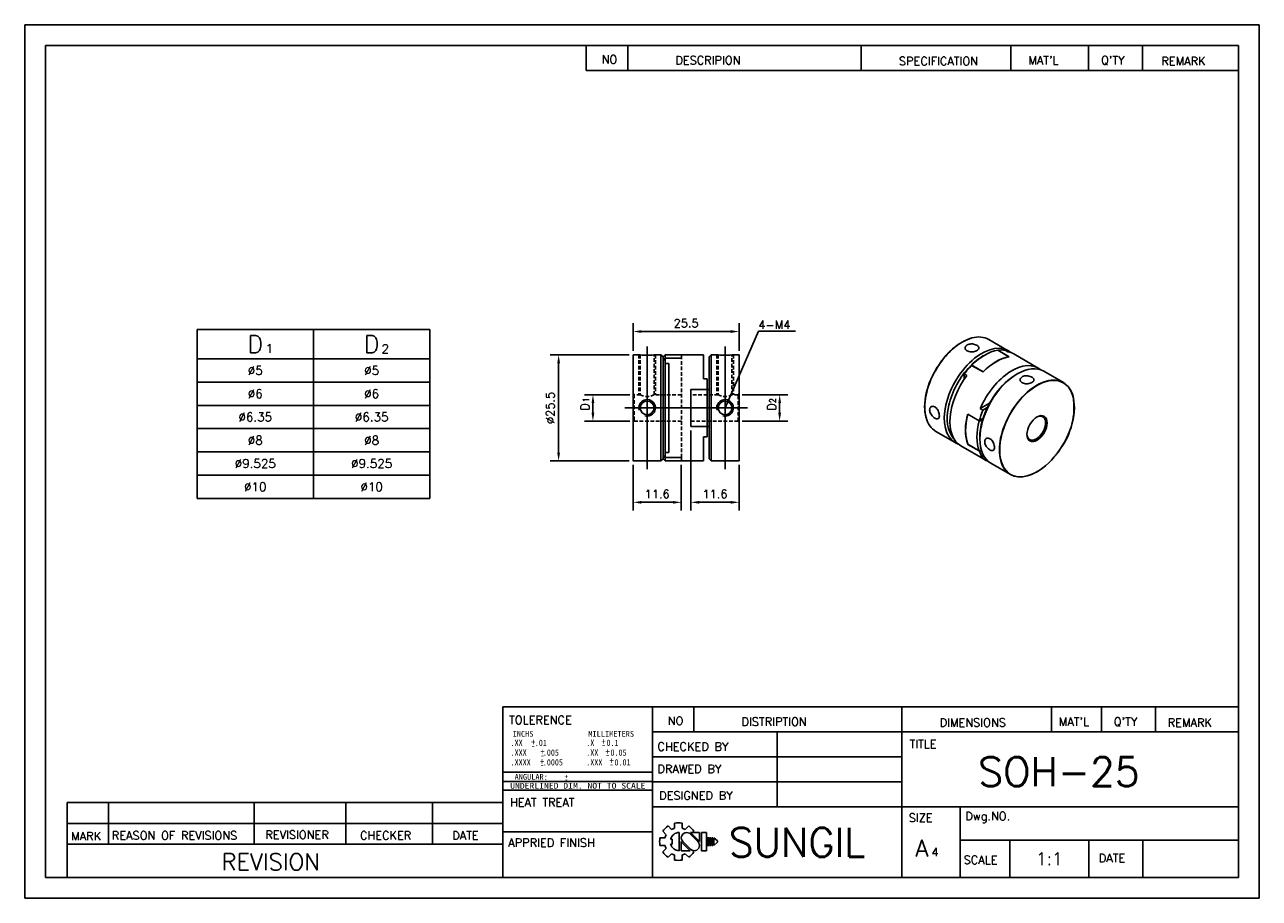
# Model space of a CAD drawing. Extents: x 10 to 307, y 10 to 220.
import ezdxf
from ezdxf.enums import TextEntityAlignment as Align

# ---------------------------------------------------------------- set-up
doc = ezdxf.new("R2010")
doc.units = 0
doc.header["$LTSCALE"] = 7
doc.header["$MEASUREMENT"] = 0
for name, pattern in [('CENTER', [27, 20, -2, 3, -2]), ('DASHED', [0.75, 0.5, -0.25]), ('HIDDEN2', [0.1875, 0.125, -0.0625])]:
    doc.linetypes.add(name, pattern=pattern)
doc.layers.get('0').update_dxf_attribs({"linetype": 'CONTINUOUS'})
doc.layers.get('Defpoints').update_dxf_attribs({"linetype": 'CONTINUOUS'})
for name, color, linetype in [('BM', 2, 'CONTINUOUS'), ('CT', 1, 'CENTER'), ('DIM', 4, 'CONTINUOUS'), ('HD', 4, 'DASHED')]:
    doc.layers.add(name, color=color, linetype=linetype)
doc.styles.add('MONOTXT', font='DotumChe.ttf')
doc.styles.get("Standard").update_dxf_attribs({"font": 'romans.shx', "bigfont": 'whgtxt.shx'})
doc.dimstyles.new('LIM', dxfattribs={"dimtxt": 2, "dimasz": 2, "dimexe": 2, "dimexo": 1, "dimgap": 1, "dimtad": 1, "dimdec": 3, "dimzin": 9, "dimdsep": 46, "dimtxsty": 'Standard', "dimcen": 2, "dimclrd": 1, "dimclre": 1, "dimadec": 0, "dimazin": 0, "dimtfac": 1, "dimtdec": 3, "dimtmove": 0, "dimatfit": 3, "dimfxl": 0, "dimtolj": 1, "dimtzin": 0, "dimarcsym": 0})

# ---------------------------------------------------------------- blocks, each defined once
blk = doc.blocks.new('*D4')
at = {"layer": 'Defpoints', "color": 0}
for p in [(181.86, 146.24), (156.36, 140.58), (181.86, 140.58)]:
    blk.add_point(p, dxfattribs=at)
at = {"layer": 'DIM', "color": 1, "lineweight": -2}
for p, q in [((156.36, 141.58), (156.36, 148.24)), ((158.36, 146.24), (179.86, 146.24)), ((181.86, 141.58), (181.86, 148.24))]:
    blk.add_line(p, q, dxfattribs=at)
at = {"layer": 'DIM', "color": 1}
for points in [[(158.36, 146.58), (158.36, 145.91), (156.36, 146.24)], [(179.86, 146.58), (179.86, 145.91), (181.86, 146.24)]]:
    blk.add_solid(points, dxfattribs=at)
at = {"layer": 'DIM', "color": 0, "insert": (169.11, 148.24), "char_height": 2, "attachment_point": 5}
blk.add_mtext('\\A1;25.5', dxfattribs=at)
blk = doc.blocks.new('*D5')
at = {"layer": 'Defpoints', "color": 0}
for p in [(156.36, 115.18), (167.96, 115.18), (167.96, 105.19)]:
    blk.add_point(p, dxfattribs=at)
at = {"layer": 'DIM', "color": 1, "lineweight": -2}
for p, q in [((156.36, 114.18), (156.36, 103.19)), ((167.96, 114.18), (167.96, 103.19)), ((158.36, 105.19), (165.96, 105.19))]:
    blk.add_line(p, q, dxfattribs=at)
at = {"layer": 'DIM', "color": 1}
for points in [[(158.36, 105.52), (158.36, 104.85), (156.36, 105.19)], [(165.96, 105.52), (165.96, 104.85), (167.96, 105.19)]]:
    blk.add_solid(points, dxfattribs=at)
at = {"layer": 'DIM', "color": 0, "insert": (162.16, 107.19), "char_height": 2, "attachment_point": 5}
blk.add_mtext('\\A1;11.6', dxfattribs=at)
blk = doc.blocks.new('*D6')
at = {"layer": 'Defpoints', "color": 0}
for p in [(170.26, 123.48), (181.86, 115.18), (181.86, 105.19)]:
    blk.add_point(p, dxfattribs=at)
at = {"layer": 'DIM', "color": 1, "lineweight": -2}
for p, q in [((170.26, 122.48), (170.26, 103.19)), ((181.86, 114.18), (181.86, 103.19)), ((172.26, 105.19), (179.86, 105.19))]:
    blk.add_line(p, q, dxfattribs=at)
at = {"layer": 'DIM', "color": 1}
for points in [[(172.26, 105.52), (172.26, 104.85), (170.26, 105.19)], [(179.86, 105.52), (179.86, 104.85), (181.86, 105.19)]]:
    blk.add_solid(points, dxfattribs=at)
at = {"layer": 'DIM', "color": 0, "insert": (176.06, 107.19), "char_height": 2, "attachment_point": 5}
blk.add_mtext('\\A1;11.6', dxfattribs=at)
blk = doc.blocks.new('*D7')
at = {"layer": 'Defpoints', "color": 0}
for p in [(138.44, 140.63), (156.41, 140.63), (156.41, 115.13)]:
    blk.add_point(p, dxfattribs=at)
at = {"layer": 'DIM', "color": 1, "lineweight": -2}
for p, q in [((155.41, 140.63), (136.44, 140.63)), ((138.44, 117.13), (138.44, 138.63)), ((155.41, 115.13), (136.44, 115.13))]:
    blk.add_line(p, q, dxfattribs=at)
at = {"layer": 'DIM', "color": 1}
for points in [[(138.11, 138.63), (138.78, 138.63), (138.44, 140.63)], [(138.11, 117.13), (138.78, 117.13), (138.44, 115.13)]]:
    blk.add_solid(points, dxfattribs=at)
at = {"layer": 'DIM', "color": 0, "insert": (136.44, 127.88), "char_height": 2, "attachment_point": 5, "rotation": 90}
blk.add_mtext('\\A1;%%c25.5', dxfattribs=at)

msp = doc.modelspace()

# ---------------------------------------------------------------- linework, layer by layer
for p, q in [((307, 220), (10, 220)), ((10, 220), (10, 10)), ((307, 10), (307, 220)), ((302, 215), (15, 215)), ((15, 215), (15, 15)), ((145.0907, 215), (145.0907, 209)), ((155.0907, 215), (155.0907, 209)), ((211.2097, 215), (211.2097, 209)), ((247.2097, 215), (247.2097, 209)), ((265.9405, 215), (265.9405, 209)), ((278.9405, 215), (278.9405, 209)), ((302, 15), (302, 215)), ((145.0907, 209), (302, 209)), ((51.4716, 146.6933), (107.4716, 146.6933)), ((51.4716, 146.6933), (51.4716, 106.0933)), ((107.4716, 146.6933), (107.4716, 106.0933)), ((51.4716, 106.0933), (107.4716, 106.0933)), ((125, 15), (125, 56)), ((125, 56), (302, 56)), ((161, 56), (161, 15)), ((171, 56), (171, 50)), ((221, 56), (221, 15)), ((257, 56), (257, 50)), ((269, 56), (269, 50)), ((282, 56), (282, 50)), ((161, 50), (302, 50)), ((191, 50), (191, 32)), ((161, 44), (221, 44)), ((125, 36), (161, 36)), ((161, 38), (221, 38)), ((20.1963, 15), (20.1963, 33)), ((20.1963, 33), (125, 33)), ((30.1963, 33), (30.1963, 23)), ((65.2416, 33), (65.2416, 23)), ((87.2739, 33), (87.2739, 23)), ((108.0991, 33), (108.0991, 23)), ((161, 32), (302, 32)), ((235, 32), (235, 15)), ((20.1963, 28), (125, 28)), ((125, 26), (161, 26)), ((235, 24), (302, 24)), ((247, 24), (247, 15)), ((265.9684, 24), (265.9684, 15)), ((279.008, 24), (279.008, 15)), ((20.1963, 23), (125, 23)), ((15, 15), (302, 15)), ((10, 10), (307, 10))]:
    msp.add_line(p, q)
at = {"color": 4}
for p, q in [((79.4716, 146.6933), (79.4716, 106.0933)), ((51.4716, 139.6933), (107.4716, 139.6933))]:
    msp.add_line(p, q, dxfattribs=at)
at = {"color": 1}
for p, q in [((51.4716, 134.0933), (107.4716, 134.0933)), ((51.4716, 128.4933), (107.4716, 128.4933)), ((51.4716, 122.8933), (107.4716, 122.8933)), ((51.4716, 117.2933), (107.4716, 117.2933)), ((51.4716, 111.6933), (107.4716, 111.6933))]:
    msp.add_line(p, q, dxfattribs=at)
at = {"color": 0}
for p, q in [((125, 40.2855), (161, 40.2855)), ((125, 38.0531), (161, 38.0531))]:
    msp.add_line(p, q, dxfattribs=at)
at = {"layer": 'BM', "linetype": 'Continuous'}
for p, q in [((246.6056, 141.6192), (241.9034, 144.334)), ((156.3628, 140.5848), (156.3628, 115.1848)), ((158.0881, 140.6348), (156.4128, 140.6348)), ((163.0628, 140.6348), (161.3825, 140.6348)), ((163.5628, 140.1348), (163.0628, 140.6348)), ((163.0628, 115.1348), (163.0628, 140.6348)), ((164.0628, 140.6348), (163.5628, 140.1348)), ((163.5628, 139.2979), (163.5628, 140.1348)), ((164.0302, 139.7982), (163.5628, 139.2979)), ((167.9128, 140.6348), (164.0628, 140.6348)), ((164.0628, 139.8451), (164.0628, 140.6348)), ((164.0628, 139.833), (167.9628, 139.833)), ((164.0628, 139.833), (164.0628, 138.574)), ((173.2628, 140.6348), (167.9628, 140.6348)), ((167.9628, 140.6348), (167.9628, 139.833)), ((173.2628, 134.8348), (173.2628, 140.6348)), ((175.1628, 140.6348), (174.6628, 140.1348)), ((174.6628, 140.1348), (174.6628, 132.3348)), ((176.8431, 140.6348), (175.1628, 140.6348)), ((175.1628, 115.1348), (175.1628, 140.6348)), ((181.8128, 140.6348), (180.1375, 140.6348)), ((181.8628, 115.1848), (181.8628, 140.5848)), ((240.9377, 140.5794), (240.5842, 140.3753)), ((246.7836, 140.1663), (244.0613, 141.7381)), ((246.7964, 140.1642), (244.0705, 141.738)), ((244.0844, 141.7415), (246.8421, 140.1493)), ((244.0844, 141.7415), (244.0844, 141.73)), ((245.8521, 141.7342), (246.4885, 141.3667)), ((253.8181, 137.4551), (247.9491, 140.8435)), ((163.5628, 139.2979), (163.5628, 116.4716)), ((164.0628, 138.574), (164.0628, 117.1955)), ((164.0628, 138.574), (164.9628, 138.574)), ((164.9628, 138.574), (164.9628, 117.1955)), ((237.7681, 138.093), (237.4376, 137.8753)), ((237.4376, 137.742), (237.4376, 137.8753)), ((237.7732, 138.09), (237.7681, 138.093)), ((237.7911, 138.1081), (240.5488, 136.5159)), ((237.8142, 138.1313), (240.5366, 136.5596)), ((259.8639, 133.9645), (255.1616, 136.6794)), ((174.1628, 134.8348), (173.2628, 134.8348)), ((174.1628, 132.3348), (174.1628, 134.8348)), ((236.0234, 136.0595), (236.0234, 134.8002)), ((236.0234, 136.0595), (236.6597, 135.6921)), ((248.7866, 136.0479), (248.4331, 135.8438)), ((170.2628, 123.4348), (170.2628, 132.3348)), ((174.1628, 132.3348), (170.2628, 132.3348)), ((174.1628, 132.3348), (174.1954, 132.3348)), ((174.1628, 123.4674), (174.1628, 132.3021)), ((174.1954, 132.3348), (174.6628, 132.3348)), ((174.6628, 123.4348), (174.6628, 132.3348)), ((239.8847, 127.724), (242.0951, 129.0002)), ((240.5211, 127.3566), (239.8847, 127.724)), ((240.5211, 127.3566), (241.557, 127.9547)), ((239.6309, 124.8014), (236.8731, 126.3935)), ((239.6223, 124.7697), (236.8999, 126.3415)), ((240.5097, 125.3088), (239.6309, 124.8014)), ((239.6554, 124.8156), (239.6785, 124.8023)), ((239.6785, 124.8023), (240.3628, 124.8157)), ((174.1628, 123.4348), (170.2628, 123.4348)), ((174.1954, 123.4348), (174.1628, 123.4348)), ((174.1628, 120.9348), (174.1628, 123.4348)), ((174.6628, 123.4348), (174.1954, 123.4348)), ((174.6628, 115.6348), (174.6628, 123.4348)), ((229.1534, 122.2504), (233.8556, 119.5355)), ((174.1628, 120.9348), (173.2628, 120.9348)), ((173.2628, 120.9348), (173.2628, 115.1348)), ((236.8731, 119.1267), (236.8898, 119.1363)), ((239.6309, 117.5346), (236.8731, 119.1267)), ((236.8999, 119.128), (239.6223, 117.5563)), ((236.9081, 119.118), (239.6339, 117.5443)), ((239.771, 120.8406), (239.771, 120.4324)), ((163.5628, 115.6348), (163.5628, 116.4716)), ((163.5628, 116.4716), (164.0302, 115.9713)), ((164.0628, 117.1955), (164.0628, 115.9365)), ((164.0628, 117.1955), (164.9628, 117.1955)), ((164.0628, 115.9365), (167.9628, 115.9365)), ((164.0628, 115.1348), (164.0628, 115.9244)), ((167.9628, 115.9365), (167.9628, 115.1348)), ((235.1991, 118.7599), (241.0681, 115.3714)), ((239.6309, 117.5346), (239.642, 117.541)), ((240.1948, 117.5456), (239.6785, 117.5354)), ((240.5211, 116.0073), (239.8847, 116.3747)), ((240.8129, 116.1758), (240.5211, 116.0073)), ((156.4128, 115.1348), (163.0628, 115.1348)), ((163.0628, 115.1348), (163.5628, 115.6348)), ((163.5628, 115.6348), (164.0628, 115.1348)), ((164.0628, 115.1348), (167.9128, 115.1348)), ((167.9628, 115.1348), (173.2628, 115.1348)), ((174.6628, 115.6348), (175.1628, 115.1348)), ((175.1628, 115.1348), (181.8128, 115.1348)), ((242.4116, 114.5957), (247.1139, 111.8809))]:
    msp.add_line(p, q, dxfattribs=at)
at = {"layer": 'BM', "linetype": 'HIDDEN2'}
for p, q in [((163.5628, 139.2979), (164.0302, 139.7982)), ((164.0628, 138.574), (164.9628, 138.574)), ((174.6628, 132.3348), (174.6628, 123.4348)), ((164.0302, 115.9713), (163.5628, 116.4716))]:
    msp.add_line(p, q, dxfattribs=at)
at = {"layer": 'BM', "linetype": 'Continuous'}
for centre in [(159.7378, 127.8848), (178.4878, 127.8848)]:
    msp.add_circle(centre, 1.65, dxfattribs=at)
for centre, radius, start, end in [((242.3266, 131.3643), 14.0683, 108.594204, 143.541506), ((156.4128, 140.5848), 0.05, 90, 180), ((159.7379, 153.2743), 12.7468, 262.562287, 277.436573), ((167.9128, 140.5848), 0.05, 0, 90), ((178.4878, 153.2743), 12.7468, 262.563427, 277.437713), ((181.8128, 140.5848), 0.05, 0, 90), ((244.0793, 129.0601), 16.8668, 140.783099, 144.747817), ((246.7714, 140.1209), 0.05, 29.15709, 60), ((237.5873, 138.3576), 0.3204, 304.340307, 315.083383), ((243.4615, 127.7271), 16.9676, 156.23375, 178.715421), ((244.4588, 127.6931), 17.8979, 153.660981, 157.421092), ((170.3128, 132.2848), 0.05, 90, 180), ((174.1937, 132.3038), 0.031, 86.916258, 183.235598), ((236.1621, 128.0166), 9.6644, 179.461354, 194.564486), ((245.5939, 128.0055), 16.8198, 323.520495, 8.987412), ((248.1593, 122.754), 11.837, 162.265997, 197.761396), ((236.9331, 126.3465), 0.05, 137.573379, 164.890865), ((170.3128, 123.4848), 0.05, 180, 270), ((174.1937, 123.4657), 0.031, 176.749259, 273.098884), ((236.9331, 119.1613), 0.05, 201.41972, 240), ((246.8754, 124.5306), 13.7054, 288.286233, 321.922472), ((244.2032, 127.8626), 17.8778, 322.773437, 326.540194), ((156.4128, 115.1848), 0.05, 180, 270), ((167.9128, 115.1848), 0.05, 270, 0), ((181.8128, 115.1848), 0.05, 270, 0)]:
    msp.add_arc(centre, radius, start, end, dxfattribs=at)
at = {"layer": 'BM', "color": 1, "linetype": 'Continuous'}
for centre in [(159.7378, 127.8848), (178.4878, 127.8848)]:
    msp.add_arc(centre, 2, 255, 195, dxfattribs=at)
at = {"layer": 'BM', "linetype": 'Continuous'}
for centre, major_axis, ratio, start_param, end_param in [((235.5284, 133.2922), (-6.375, -11.0418), 0.57735027, 3.66504935, 5.75986851), ((240.2306, 130.5774), (-6.375, -11.0418), 0.57735027, 3.0360239, 6.28318531), ((235.5284, 133.2922), (-6.375, -11.0418), 0.57735027, 3.14159265, 3.66504935), ((240.5842, 130.3732), (6.125, 10.6088), 0.57735027, 0.78539816, 1.1571684), ((240.9377, 130.1691), (6.375, 11.0418), 0.57735027, 0.43160695, 1.13918937), ((243.6601, 128.5974), (6.375, 11.0418), 0.57735027, 0.43160695, 1.13918937), ((243.6955, 128.5769), (6.375, 11.0418), 0.57735027, 0.42887344, 1.14192288), ((240.9377, 130.1691), (6.375, 11.0418), 0.57735027, 0.20889211, 0.42887344), ((241.5741, 129.8017), (-6.375, -11.0418), 0.57735027, 3.14159265, 3.35048477), ((246.7714, 140.1209), (-0.025, -0.0433), 0.57735027, 3.14159265, 3.57319961), ((246.7714, 140.1209), (-0.0075, 0.0494), 0.7416195, 5.07113395, 5.7489583), ((235.493, 133.3126), (6.35, 10.9985), 0.57735027, 1.40114467, 1.69032522), ((240.5842, 130.3732), (6.125, 10.6088), 0.57735027, 1.1571684, 2.96377733), ((240.9377, 130.1691), (6.375, 11.0418), 0.57735027, 1.14192288, 1.36190421), ((248.7866, 125.6376), (6.375, 11.0418), 0.57735027, 0, 3.14159265), ((247.4431, 126.4132), (-6.375, -11.0418), 0.57735027, 3.0360239, 4.92128109), ((241.5741, 129.8017), (6.375, 11.0418), 0.57735027, 1.36190421, 3.14159265), ((248.4331, 125.8417), (-6.125, -10.6088), 0.57735027, 3.92699082, 5.12601691), ((240.5488, 136.5283), (0.025, 0.0433), 0.57735027, 1.13918937, 1.78768177), ((240.5488, 136.5283), (-0.0354, 0.0353), 0.34156577, 4.53667738, 5.37388156), ((253.4889, 122.9227), (6.375, 11.0418), 0.57735027, 0.5219005, 2.6182785), ((253.5242, 122.9023), (-6.35, -10.9985), 0.57735027, 1.36280668, 3.95824034), ((253.4889, 122.9227), (6.375, 11.0418), 0.57735027, 0, 0.5219005), ((253.4889, 122.9227), (6.375, 11.0418), 0.57735027, 5.76046049, 6.28318531), ((253.5242, 122.9023), (-6.35, -10.9985), 0.57735027, 3.95824034, 5.51832284), ((235.5284, 133.2922), (-6.375, -11.0418), 0.57735027, 5.75986851, 6.28318531), ((245.3218, 127.638), (-6.375, -11.0418), 0.57735027, 5.14126243, 5.85431186), ((245.3572, 127.6176), (-6.375, -11.0418), 0.57735027, 5.14399593, 5.85157835), ((236.9331, 126.3465), (0.0483, -0.013), 0.34156577, 3.1420803, 4.0508964), ((236.9331, 126.3465), (-0.025, -0.0433), 0.57735027, 4.49550354, 5.14399593), ((248.0795, 126.0458), (-6.375, -11.0418), 0.57735027, 5.14399593, 5.85157835), ((248.0795, 126.0458), (-6.375, -11.0418), 0.57735027, 4.92128109, 5.14126243), ((248.4331, 125.8417), (-6.125, -10.6088), 0.57735027, 5.12601691, 5.49778714), ((253.3475, 123.0044), (-1.5875, -2.7496), 0.57735027, 0, 3.88835731), ((240.2306, 130.5774), (-6.375, -11.0418), 0.57735027, 0, 0.10556876), ((236.9331, 119.1613), (0.0465, 0.0183), 0.7416195, 3.14199119, 3.67581966), ((236.9331, 119.1613), (0.025, 0.0433), 0.57735027, 2.7099857, 3.14159265), ((253.3475, 123.0044), (-1.5875, -2.7496), 0.57735027, 5.53642065, 6.28318531), ((248.0795, 126.0458), (-6.375, -11.0418), 0.57735027, 5.85431186, 6.07429319), ((247.4431, 126.4132), (6.375, 11.0418), 0.57735027, 2.93270054, 3.24716141), ((253.5242, 122.9023), (-6.35, -10.9985), 0.57735027, 5.51832284, 6.28318531), ((253.5242, 122.9023), (-6.35, -10.9985), 0.57735027, 0, 1.26556527), ((253.5242, 122.9023), (-6.35, -10.9985), 0.57735027, 1.26556527, 1.36280668), ((253.4889, 122.9227), (6.375, 11.0418), 0.57735027, 2.6182785, 3.66494818)]:
    msp.add_ellipse(centre, major_axis=major_axis, ratio=ratio, start_param=start_param, end_param=end_param, dxfattribs=at)
msp.add_ellipse((253.5242, 122.9023), major_axis=(1.7125, 2.9661), ratio=0.57735027, dxfattribs=at)
for points, knots in [([(236.7128, 141.584), (236.8428, 141.5089), (236.9969, 141.4492), (237.1623, 141.4092), (237.3276, 141.3692), (237.5088, 141.3477), (237.691, 141.3451), (237.8742, 141.3425), (238.0634, 141.3588), (238.2433, 141.3911), (238.4238, 141.4235), (238.5999, 141.4729), (238.7569, 141.534), (238.9129, 141.5948), (239.0544, 141.6689), (239.1693, 141.7499), (239.2836, 141.8305), (239.3749, 141.9201), (239.4357, 142.0122), (239.4967, 142.1046), (239.5288, 142.2021), (239.5295, 142.2982), (239.5302, 142.3951), (239.499, 142.4933), (239.4384, 142.5865), (239.3778, 142.6796), (239.286, 142.7703), (239.1708, 142.8518), (239.0563, 142.9326), (238.9155, 143.0066), (238.7601, 143.0675), (238.6052, 143.1281), (238.4316, 143.1773), (238.2534, 143.2099), (238.0743, 143.2428), (237.8857, 143.2598), (237.7028, 143.2579), (237.5189, 143.2561), (237.3358, 143.235), (237.1686, 143.1951), (237.002, 143.1553), (236.8466, 143.0956), (236.7156, 143.0203), (236.5855, 142.9457), (236.4759, 142.8537), (236.3957, 142.7525), (236.3156, 142.6514), (236.2626, 142.5383), (236.241, 142.424), (236.2193, 142.3088), (236.2288, 142.1891), (236.2688, 142.0763), (236.3089, 141.9631), (236.3809, 141.8537), (236.4789, 141.7585), (236.5451, 141.6941), (236.6241, 141.6352), (236.7128, 141.584)], [0, 0, 0, 0, 0.05339795, 0.05339795, 0.05339795, 0.10677678, 0.10677678, 0.10677678, 0.160442, 0.160442, 0.160442, 0.2143062, 0.2143062, 0.2143062, 0.26786346, 0.26786346, 0.26786346, 0.32109075, 0.32109075, 0.32109075, 0.37447121, 0.37447121, 0.37447121, 0.42825242, 0.42825242, 0.42825242, 0.48206354, 0.48206354, 0.48206354, 0.53547753, 0.53547753, 0.53547753, 0.58868973, 0.58868973, 0.58868973, 0.64220725, 0.64220725, 0.64220725, 0.69606235, 0.69606235, 0.69606235, 0.74976278, 0.74976278, 0.74976278, 0.80306117, 0.80306117, 0.80306117, 0.85633313, 0.85633313, 0.85633313, 0.90999112, 0.90999112, 0.90999112, 0.96385662, 0.96385662, 0.96385662, 1, 1, 1, 1]), ([(164.0628, 139.8451), (164.0628, 139.8436), (164.0622, 139.8415), (164.0611, 139.8391), (164.06, 139.8366), (164.0584, 139.8337), (164.0565, 139.8307), (164.0538, 139.8265), (164.0504, 139.8219), (164.0467, 139.8172), (164.0417, 139.8109), (164.036, 139.8044), (164.0302, 139.7982)], [0, 0, 0, 0, 0.18581186, 0.18581186, 0.18581186, 0.37308122, 0.37308122, 0.37308122, 0.63694504, 0.63694504, 0.63694504, 1, 1, 1, 1]), ([(244.0708, 141.7378), (244.0702, 141.7382), (244.0694, 141.7384), (244.0683, 141.7385), (244.0666, 141.7386), (244.0642, 141.7385), (244.0613, 141.7381)], [0.684149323, 0.684149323, 0.684149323, 0.684149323, 0.811251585, 0.811251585, 0.811251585, 1, 1, 1, 1]), ([(252.3045, 135.2765), (252.1745, 135.3516), (252.0204, 135.4182), (251.855, 135.4704), (251.6896, 135.5225), (251.5085, 135.5617), (251.3262, 135.5832), (251.1431, 135.6049), (250.9538, 135.6094), (250.7739, 135.5948), (250.5934, 135.5801), (250.4173, 135.5456), (250.2604, 135.4929), (250.1043, 135.4406), (249.9629, 135.3688), (249.8479, 135.2835), (249.7337, 135.1986), (249.6424, 135.098), (249.5816, 134.9908), (249.5206, 134.8833), (249.4885, 134.7663), (249.4878, 134.6507), (249.4871, 134.5342), (249.5183, 134.4161), (249.5789, 134.3075), (249.6395, 134.1989), (249.7312, 134.0969), (249.8465, 134.011), (249.961, 133.9257), (250.1018, 133.854), (250.2572, 133.8016), (250.4121, 133.7493), (250.5857, 133.7148), (250.7638, 133.6996), (250.943, 133.6843), (251.1316, 133.6881), (251.3144, 133.7089), (251.4984, 133.73), (251.6815, 133.7689), (251.8487, 133.8211), (252.0153, 133.8732), (252.1707, 133.9399), (252.3017, 134.0152), (252.4317, 134.09), (252.5414, 134.1753), (252.6215, 134.2645), (252.7017, 134.3536), (252.7547, 134.4492), (252.7763, 134.5447), (252.798, 134.6409), (252.7885, 134.7398), (252.7485, 134.8348), (252.7083, 134.9302), (252.6363, 135.0245), (252.5384, 135.111), (252.4721, 135.1695), (252.3931, 135.2253), (252.3045, 135.2765)], [0, 0, 0, 0, 0.05339795, 0.05339795, 0.05339795, 0.10677678, 0.10677678, 0.10677678, 0.160442, 0.160442, 0.160442, 0.2143062, 0.2143062, 0.2143062, 0.26786346, 0.26786346, 0.26786346, 0.32109075, 0.32109075, 0.32109075, 0.37447121, 0.37447121, 0.37447121, 0.42825242, 0.42825242, 0.42825242, 0.48206354, 0.48206354, 0.48206354, 0.53547753, 0.53547753, 0.53547753, 0.58868973, 0.58868973, 0.58868973, 0.64220725, 0.64220725, 0.64220725, 0.69606235, 0.69606235, 0.69606235, 0.74976278, 0.74976278, 0.74976278, 0.80306117, 0.80306117, 0.80306117, 0.85633313, 0.85633313, 0.85633313, 0.90999112, 0.90999112, 0.90999112, 0.96385662, 0.96385662, 0.96385662, 1, 1, 1, 1]), ([(228.9397, 125.4262), (229.0697, 125.3511), (229.1985, 125.2991), (229.3158, 125.2747), (229.4331, 125.2503), (229.5423, 125.2527), (229.6357, 125.2824), (229.7295, 125.3123), (229.8101, 125.3706), (229.872, 125.4533), (229.9342, 125.5363), (229.9795, 125.6464), (230.005, 125.7749), (230.0304, 125.9027), (230.0369, 126.0523), (230.0243, 126.2114), (230.0116, 126.3695), (229.9797, 126.5412), (229.9303, 126.712), (229.8808, 126.8833), (229.8124, 127.0584), (229.7295, 127.2223), (229.646, 127.3874), (229.5453, 127.5456), (229.4343, 127.6833), (229.3233, 127.821), (229.1989, 127.9418), (229.0708, 128.0352), (228.9435, 128.1278), (228.809, 128.1959), (228.6786, 128.2339), (228.5486, 128.2717), (228.4193, 128.2807), (228.3019, 128.2608), (228.1839, 128.2408), (228.0749, 128.1911), (227.9851, 128.1165), (227.8947, 128.0415), (227.8214, 127.9392), (227.7723, 127.8188), (227.7235, 127.6987), (227.6975, 127.5572), (227.6972, 127.4065), (227.6968, 127.2568), (227.7217, 127.0939), (227.7692, 126.931), (227.8167, 126.7681), (227.8881, 126.6007), (227.9764, 126.4418), (228.0653, 126.2817), (228.1737, 126.1258), (228.2914, 125.9858), (228.4095, 125.8454), (228.5402, 125.7172), (228.6716, 125.6115), (228.7605, 125.5399), (228.851, 125.4774), (228.9397, 125.4262)], [0, 0, 0, 0, 0.05339795, 0.05339795, 0.05339795, 0.10677678, 0.10677678, 0.10677678, 0.160442, 0.160442, 0.160442, 0.2143062, 0.2143062, 0.2143062, 0.26786346, 0.26786346, 0.26786346, 0.32109075, 0.32109075, 0.32109075, 0.37447121, 0.37447121, 0.37447121, 0.42825242, 0.42825242, 0.42825242, 0.48206354, 0.48206354, 0.48206354, 0.53547753, 0.53547753, 0.53547753, 0.58868973, 0.58868973, 0.58868973, 0.64220725, 0.64220725, 0.64220725, 0.69606235, 0.69606235, 0.69606235, 0.74976278, 0.74976278, 0.74976278, 0.80306117, 0.80306117, 0.80306117, 0.85633313, 0.85633313, 0.85633313, 0.90999112, 0.90999112, 0.90999112, 0.96385662, 0.96385662, 0.96385662, 1, 1, 1, 1]), ([(239.6223, 124.7697), (239.6234, 124.7737), (239.6253, 124.7775), (239.6277, 124.7809), (239.6303, 124.7843), (239.6334, 124.7874), (239.6369, 124.7899), (239.6418, 124.7935), (239.6475, 124.7962), (239.6533, 124.7982), (239.6614, 124.8008), (239.67, 124.8021), (239.6785, 124.8023)], [0, 0, 0, 0, 0.18581186, 0.18581186, 0.18581186, 0.37308122, 0.37308122, 0.37308122, 0.63694504, 0.63694504, 0.63694504, 1, 1, 1, 1]), ([(242.198, 120.466), (242.068, 120.541), (241.9332, 120.5895), (241.8053, 120.6079), (241.6775, 120.6262), (241.553, 120.615), (241.4432, 120.5758), (241.3329, 120.5364), (241.2343, 120.4677), (241.1571, 120.3761), (241.0796, 120.2843), (241.0214, 120.1668), (240.9885, 120.034), (240.9558, 119.902), (240.9472, 119.7512), (240.9637, 119.5943), (240.98, 119.4384), (241.0215, 119.2721), (241.0839, 119.1088), (241.1465, 118.9451), (241.2318, 118.7798), (241.3316, 118.6257), (241.4321, 118.4704), (241.55, 118.322), (241.6744, 118.1921), (241.7987, 118.0621), (241.9329, 117.9469), (242.065, 117.8558), (242.196, 117.7654), (242.3286, 117.6961), (242.4517, 117.654), (242.5743, 117.6119), (242.691, 117.5956), (242.7933, 117.6068), (242.8961, 117.618), (242.9872, 117.6574), (243.0605, 117.7224), (243.1343, 117.7879), (243.1922, 117.8812), (243.2305, 117.9955), (243.2687, 118.1095), (243.2886, 118.2474), (243.2889, 118.3981), (243.2891, 118.5477), (243.2701, 118.714), (243.233, 118.8829), (243.1958, 119.0518), (243.1395, 119.2279), (243.0676, 119.3962), (242.9952, 119.5658), (242.9048, 119.7322), (242.8025, 119.881), (242.6998, 120.0303), (242.5821, 120.166), (242.4583, 120.2762), (242.3745, 120.3506), (242.2866, 120.4148), (242.198, 120.466)], [0, 0, 0, 0, 0.05339795, 0.05339795, 0.05339795, 0.10677678, 0.10677678, 0.10677678, 0.160442, 0.160442, 0.160442, 0.2143062, 0.2143062, 0.2143062, 0.26786346, 0.26786346, 0.26786346, 0.32109075, 0.32109075, 0.32109075, 0.37447121, 0.37447121, 0.37447121, 0.42825242, 0.42825242, 0.42825242, 0.48206354, 0.48206354, 0.48206354, 0.53547753, 0.53547753, 0.53547753, 0.58868973, 0.58868973, 0.58868973, 0.64220725, 0.64220725, 0.64220725, 0.69606235, 0.69606235, 0.69606235, 0.74976278, 0.74976278, 0.74976278, 0.80306117, 0.80306117, 0.80306117, 0.85633313, 0.85633313, 0.85633313, 0.90999112, 0.90999112, 0.90999112, 0.96385662, 0.96385662, 0.96385662, 1, 1, 1, 1]), ([(164.0302, 115.9713), (164.0359, 115.9652), (164.0415, 115.9589), (164.0465, 115.9526), (164.05, 115.9482), (164.0533, 115.9437), (164.056, 115.9396), (164.0581, 115.9364), (164.0599, 115.9332), (164.0611, 115.9306), (164.0622, 115.9281), (164.0628, 115.9259), (164.0628, 115.9244)], [0, 0, 0, 0, 0.35615663, 0.35615663, 0.35615663, 0.60935859, 0.60935859, 0.60935859, 0.81125158, 0.81125158, 0.81125158, 1, 1, 1, 1]), ([(239.6785, 117.5354), (239.6702, 117.5353), (239.6617, 117.5359), (239.6538, 117.5374), (239.6482, 117.5385), (239.6427, 117.5401), (239.6379, 117.5423), (239.6341, 117.544), (239.6306, 117.5461), (239.6279, 117.5486), (239.6253, 117.5509), (239.6234, 117.5535), (239.6223, 117.5563)], [0, 0, 0, 0, 0.35615663, 0.35615663, 0.35615663, 0.60935859, 0.60935859, 0.60935859, 0.81125158, 0.81125158, 0.81125158, 1, 1, 1, 1])]:
    msp.add_open_spline(points, degree=3, knots=knots, dxfattribs=at)
at = {"layer": 'BM', "linetype": 'HIDDEN2'}
for points, knots in [([(164.0302, 139.7982), (164.0359, 139.8043), (164.0415, 139.8107), (164.0465, 139.8169), (164.05, 139.8213), (164.0533, 139.8258), (164.056, 139.8299), (164.0581, 139.8332), (164.0599, 139.8363), (164.0611, 139.8389), (164.0622, 139.8414), (164.0628, 139.8436), (164.0628, 139.8451)], [0, 0, 0, 0, 0.35615663, 0.35615663, 0.35615663, 0.60935859, 0.60935859, 0.60935859, 0.81125158, 0.81125158, 0.81125158, 1, 1, 1, 1]), ([(164.0628, 115.9244), (164.0628, 115.9259), (164.0622, 115.928), (164.0611, 115.9305), (164.06, 115.9329), (164.0584, 115.9358), (164.0565, 115.9388), (164.0538, 115.943), (164.0504, 115.9477), (164.0467, 115.9523), (164.0417, 115.9586), (164.036, 115.9651), (164.0302, 115.9713)], [0, 0, 0, 0, 0.18581186, 0.18581186, 0.18581186, 0.37308122, 0.37308122, 0.37308122, 0.63694504, 0.63694504, 0.63694504, 1, 1, 1, 1])]:
    msp.add_open_spline(points, degree=3, knots=knots, dxfattribs=at)
at = {"layer": 'CT'}
for p, q in [((159.7378, 113.1348), (159.7378, 142.6348)), ((178.4878, 113.1348), (178.4878, 142.6348)), ((154.3628, 127.8848), (183.8628, 127.8848))]:
    msp.add_line(p, q, dxfattribs=at)
at = {"layer": 'DIM', "color": 1}
for p, q in [((155.6128, 131.0598), (144.6964, 131.0598)), ((146.6964, 131.0598), (146.6964, 131.0599)), ((182.6128, 131.0598), (193.6128, 131.0598)), ((191.6128, 131.0598), (191.6128, 131.0601)), ((146.6964, 126.7098), (146.6964, 129.0598)), ((191.6128, 126.7098), (191.6128, 129.0598)), ((155.6128, 124.7098), (144.6964, 124.7098)), ((182.6128, 124.7098), (193.6128, 124.7098))]:
    msp.add_line(p, q, dxfattribs=at)
at = {"layer": 'DIM', "color": 0}
for p, q in [((164.7555, 27.3858), (165.616, 26.5254)), ((166.3456, 28.0444), (166.3456, 26.8276)), ((168.1456, 28.0444), (168.1456, 26.8276)), ((168.8752, 26.5254), (169.7356, 27.3858)), ((162.8242, 24.523), (164.041, 24.523)), ((162.8242, 24.523), (164.041, 24.523)), ((163.4828, 26.113), (164.3432, 25.2526)), ((165.3565, 24.223), (165.766, 24.223)), ((165.766, 24.223), (165.766, 23.023)), ((167.4582, 25.8087), (167.4582, 21.4373)), ((171.9487, 23.623), (170.0992, 25.4663)), ((172.3357, 23.6608), (170.1807, 25.8087)), ((170.1807, 25.8087), (172.3357, 25.8087)), ((170.7041, 25.8087), (171.0084, 26.113)), ((172.3357, 25.8087), (172.3357, 23.623)), ((172.8457, 25.8087), (172.8457, 23.623)), ((172.8457, 25.8087), (174.0457, 25.8087)), ((174.0457, 25.8087), (174.0457, 23.623)), ((174.2557, 24.523), (174.2557, 23.623)), ((174.2557, 24.523), (174.5557, 24.523)), ((174.5557, 24.523), (174.5557, 23.623)), ((174.7657, 24.523), (174.7657, 23.623)), ((174.7657, 24.523), (175.0657, 24.523)), ((175.0657, 24.523), (175.0657, 23.623)), ((175.2757, 24.523), (175.2757, 23.623)), ((175.2757, 24.523), (175.5757, 24.523)), ((175.5757, 24.523), (175.5757, 23.623)), ((175.7857, 24.523), (175.7857, 23.623)), ((175.7857, 24.523), (176.6857, 23.773)), ((176.6857, 23.773), (176.6857, 23.623)), ((176.6857, 23.773), (176.6857, 23.473)), ((162.8242, 22.723), (164.041, 22.723)), ((163.4828, 21.133), (164.3432, 21.9934)), ((165.3565, 23.023), (165.766, 23.023)), ((167.9557, 23.623), (167.9557, 21.4373)), ((167.9557, 23.5851), (170.1107, 21.4373)), ((167.9557, 21.4373), (170.1107, 21.4373)), ((168.3427, 23.623), (170.1922, 21.7796)), ((170.6284, 21.5129), (171.0084, 21.133)), ((172.8457, 23.623), (172.8457, 21.4373)), ((172.8457, 21.4373), (174.0457, 21.4373)), ((174.0457, 23.623), (174.0457, 21.4373)), ((174.2557, 23.623), (174.2557, 22.723)), ((174.2557, 22.723), (174.5557, 22.723)), ((174.5557, 23.623), (174.5557, 22.723)), ((174.7657, 23.623), (174.7657, 22.723)), ((174.7657, 22.723), (175.0657, 22.723)), ((175.0657, 23.623), (175.0657, 22.723)), ((175.2757, 23.623), (175.2757, 22.723)), ((175.2757, 22.723), (175.5757, 22.723)), ((175.5757, 23.623), (175.5757, 22.723)), ((175.7857, 23.623), (175.7857, 22.723)), ((176.6857, 23.473), (175.7857, 22.723)), ((176.6857, 23.623), (176.6857, 23.473)), ((164.7555, 19.8602), (165.616, 20.7206)), ((166.3456, 20.4184), (166.3456, 19.2016)), ((168.1456, 20.4184), (168.1456, 19.2016)), ((168.8752, 20.7206), (169.7356, 19.8602))]:
    msp.add_line(p, q, dxfattribs=at)
for centre, radius, start, end in [((167.2456, 23.623), 4.5121, 123.49434, 146.50566), ((167.2456, 23.623), 3.3286, 105.687209, 119.312791), ((167.2456, 23.623), 4.5121, 78.49434, 101.50566), ((167.2456, 23.623), 3.3286, 60.687209, 74.312791), ((167.2456, 23.623), 4.5121, 33.49434, 56.50566), ((167.2456, 23.623), 4.5121, 168.49434, 191.50566), ((167.2456, 23.623), 3.3286, 150.687209, 164.312791), ((167.4582, 23.623), 2.1857, 90, 164.067144), ((169.2307, 24.5359), 1.2728, 43.220228, 225.828215), ((167.2456, 23.623), 4.5121, 213.49434, 236.50566), ((167.2456, 23.623), 3.3286, 195.687209, 209.312791), ((167.4582, 23.623), 2.1857, 195.932856, 270), ((167.2456, 23.623), 4.5121, 303.49434, 326.50566), ((171.0607, 22.7101), 1.2728, 223.220228, 45.828215), ((167.2456, 23.623), 3.3286, 240.687209, 254.312791), ((167.2456, 23.623), 4.5121, 258.49434, 281.50566), ((167.2456, 23.623), 3.3286, 285.687209, 299.312791)]:
    msp.add_arc(centre, radius, start, end, dxfattribs=at)
at = {"layer": 'DIM', "color": 1}
for points in [[(146.3631, 129.0598), (147.0298, 129.0598), (146.6964, 131.0598)], [(191.2795, 129.0598), (191.9462, 129.0598), (191.6128, 131.0598)], [(146.3631, 126.7098), (147.0298, 126.7098), (146.6964, 124.7098)], [(191.2795, 126.7098), (191.9462, 126.7098), (191.6128, 124.7098)]]:
    msp.add_solid(points, dxfattribs=at)
at = {"layer": 'HD', "linetype": 'HIDDEN2'}
for p, q in [((157.7378, 140.6348), (157.7378, 131.0598)), ((158.0878, 140.6348), (158.0878, 131.0571)), ((161.3878, 131.0578), (161.3878, 140.6348)), ((161.7378, 140.6348), (161.7378, 131.0598)), ((167.9628, 115.9365), (167.9628, 139.833)), ((176.4878, 140.6348), (176.4878, 131.0598)), ((176.8378, 140.6348), (176.8378, 131.0578)), ((180.1378, 131.0571), (180.1378, 140.6348)), ((180.4878, 140.6348), (180.4878, 131.0598)), ((156.6128, 131.0598), (156.3628, 131.3098)), ((156.6128, 131.0598), (156.6128, 124.7098)), ((158.093, 131.0598), (156.6128, 131.0598)), ((167.9628, 131.0598), (161.384, 131.0598)), ((176.8416, 131.0598), (170.2628, 131.0598)), ((181.6128, 131.0598), (180.1327, 131.0598)), ((181.8628, 131.3098), (181.6128, 131.0598)), ((181.6128, 124.7098), (181.6128, 131.0598)), ((156.3628, 124.4598), (156.6128, 124.7098)), ((156.6128, 124.7098), (167.9628, 124.7098)), ((170.2628, 124.7098), (181.6128, 124.7098)), ((181.6128, 124.7098), (181.8628, 124.4598))]:
    msp.add_line(p, q, dxfattribs=at)
for centre, start, end in [((159.7378, 133.7364), 238.348847, 301.651126), ((178.4878, 133.7364), 238.348874, 301.651153)]:
    msp.add_arc(centre, 3.1444, start, end, dxfattribs=at)

# ---------------------------------------------------------------- texts
for s, height, p in [('NO', 2, (148.7839, 210.6585)), ('DESCRIPION', 2, (166.5267, 210.4522)), ('SPECIFICATION', 2, (220.3038, 210.2459)), ("MAT'L", 2, (251.4287, 210.4522)), ("Q'TY", 2, (268.916, 210.4522)), ('REMARK', 2, (283.4434, 210.2459)), ('TOLERENCE', 2, (126.5255, 51.8649)), ('NO', 2, (164.6932, 51.6585)), ('DISTRIPTION', 2, (182.436, 51.4522)), ("MAT'L", 2, (258.7715, 51.4522)), ("Q'TY", 2, (271.9755, 51.4522)), ('DIMENSIONS', 2, (230.0941, 51.2459)), ('REMARK', 2, (284.9731, 51.2459)), ('TITLE', 2, (222.8732, 46.0881)), ('CHECKED BY', 2, (162.2174, 45.4691)), ('DRAWED BY', 2, (162.2174, 40.105)), ('DESIGNED BY', 2, (162.6301, 33.7092)), ('HEAT TREAT', 2, (126.7318, 32.0587)), ('SIZE', 2, (222.6669, 28.3451)), ('Dwg.NO.', 2, (236.2835, 28.7577)), ('MARK', 2, (21.1824, 23.9345)), ('REASON OF REVISIONS', 2, (30.9592, 24.0975)), ('REVISIONER', 2, (67.9048, 24.2605)), ('CHECKER', 2, (90.6455, 24.0975)), ('DATE', 2, (112.8572, 24.0975)), ('APPRIED FINISH', 2, (126.3191, 22.362)), ('A', 4, (224.3125, 20.0165)), ('REVISION', 4, (57.354, 16.762)), ('SCALE', 2, (235.8709, 18.2357)), ('DATE', 2, (268.388, 18.6483))]:
    msp.add_text(s, height=height).set_placement(p)
at = {"color": 1, "style": 'MONOTXT'}
for s, height, p in [('.XX   .01', 1.5, (126.8839, 46.6317)), ('INCHS', 1.4, (127.3862, 48.8304)), ('+', 1.575, (131.8296, 46.7971)), ('.X   0.1', 1.5, (145.0965, 46.6317)), ('MILLIMETERS', 1.4, (145.5862, 48.8304)), ('+', 1.575, (148.7629, 46.898)), ('.XXX    .005', 1.5, (126.8839, 44.2829)), ('-', 1.575, (131.8296, 45.9489)), ('+', 1.575, (134.0515, 44.4423)), ('.XX   0.05', 1.5, (145.0965, 44.2829)), ('-', 1.575, (148.7629, 46.0498)), ('+', 1.575, (149.7392, 44.5096)), ('.XXXX   .0005', 1.5, (126.8839, 41.934)), ('+', 1.575, (133.9505, 42.1212)), ('-', 1.575, (133.9505, 41.273)), ('-', 1.575, (134.0515, 43.5942)), ('.XXX   0.01', 1.5, (145.0965, 41.934)), ('-', 1.575, (149.7392, 43.6614)), ('+', 1.575, (150.6818, 42.2894)), ('-', 1.575, (150.6818, 41.4412)), ('ANGULAR:   ', 1.4, (127.8556, 38.4887)), ('+', 1.05, (139.8877, 38.7436)), ('-', 1.05, (139.8877, 38.0436))]:
    msp.add_text(s, height=height, dxfattribs=at).set_placement(p)
at = {"color": 1, "style": 'MONOTXT', "width": 1.217965}
msp.add_text('UNDERLINED DIM. NOT TO SCALE', height=1.4, rotation=360, dxfattribs=at).set_placement((126.7857, 36.3492), (159.3357, 36.3492), align=Align.FIT)
at = {"color": 0}
for s, insert, char_height, width, attachment_point in [('D', (65.4716, 143.1933), 4.2, 28, 5), ('D', (93.4716, 143.1933), 4.2, 28, 5), ('1', (67.9675, 143.2182), 2.1, 6.3, 1), ('2', (95.8378, 143.1377), 2.1, 3.36, 1), ('%%c5', (65.4716, 136.8933), 2.1, 28, 5), ('%%c5', (93.4716, 136.8933), 2.1, 28, 5), ('%%c6', (65.4716, 131.2933), 2.1, 28, 5), ('%%c6', (93.4716, 131.2933), 2.1, 28, 5), ('%%c6.35', (65.4716, 125.6933), 2.1, 28, 5), ('%%c6.35', (93.4716, 125.6933), 2.1, 28, 5), ('%%c8', (65.4716, 120.0933), 2.1, 28, 5), ('%%c8', (93.4716, 120.0933), 2.1, 28, 5), ('%%c9.525', (65.4716, 114.4933), 2.1, 28, 5), ('%%c9.525', (93.4716, 114.4933), 2.1, 28, 5), ('%%c10', (65.4716, 108.8933), 2.1, 28, 5), ('%%c10', (93.4716, 108.8933), 2.1, 28, 5)]:
    msp.add_mtext(s, dxfattribs=dict(at, insert=insert, char_height=char_height, width=width, attachment_point=attachment_point))
at = {"layer": 'DIM', "color": 0}
for s, height, p in [('4-M4', 2, (186.493, 146.8735)), ('SOH-25', 6.96943, (239.3936, 36.9572)), ('SUNGIL', 6.96943, (179.3936, 19.9572)), ('4', 2, (228.1221, 20.104))]:
    msp.add_text(s, height=height, dxfattribs=at).set_placement(p)
msp.add_text('1', height=1.5, rotation=90, dxfattribs=at).set_placement((145.7923, 129.1579))
at = {"layer": 'DIM', "color": 0, "attachment_point": 1, "rotation": 90}
for s, insert, char_height, width in [('D', (143.7504, 127.2409), 2, 3.6), ('D', (188.6877, 127.2409), 2, 3.6), ('2', (189.1893, 128.9819), 1.5, 1.1)]:
    msp.add_mtext(s, dxfattribs=dict(at, insert=insert, char_height=char_height, width=width))
at = {"layer": 'DIM', "color": 0, "insert": (256.5, 19.5), "char_height": 3, "width": 19, "attachment_point": 5}
msp.add_mtext('1:1', dxfattribs=at)

# ---------------------------------------------------------------- dimensions: what is measured, and where the dimension line sits
at = {"layer": 'DIM', "color": 0}
for base, p1, p2, picture, middle in [((181.8628, 146.2437), (156.3628, 140.5848), (181.8628, 140.5848), '*D4', (169.1128, 148.2437)), ((181.8628, 105.1874), (170.2628, 123.4848), (181.8628, 115.1848), '*D6', (176.0628, 107.1874)), ((167.9628, 105.1874), (156.3628, 115.1848), (167.9628, 115.1848), '*D5', (162.1628, 107.1874))]:
    dim = msp.add_linear_dim(base=base, p1=p1, p2=p2, dimstyle='LIM', dxfattribs=at)
    dim.commit()
    dim.dimension.update_dxf_attribs({"geometry": picture, "text_midpoint": middle})
dim = msp.add_linear_dim(base=(138.4428, 140.6348), p1=(156.4128, 115.1348), p2=(156.4128, 140.6348), angle=90, text='%%c<>', dimstyle='LIM', dxfattribs=at)
dim.commit()
dim.dimension.update_dxf_attribs({"geometry": '*D7', "text_midpoint": (136.4428, 127.8848)})

# ---------------------------------------------------------------- leaders
at = {"layer": 'DIM'}
msp.add_leader([(178.4878, 127.8848), (186.4885, 146.3074), (195.412, 146.3102)], dimstyle='LIM', override={"dimgap": 1, "dimtad": 0}, dxfattribs=at)

doc.saveas('drawing.dxf')
